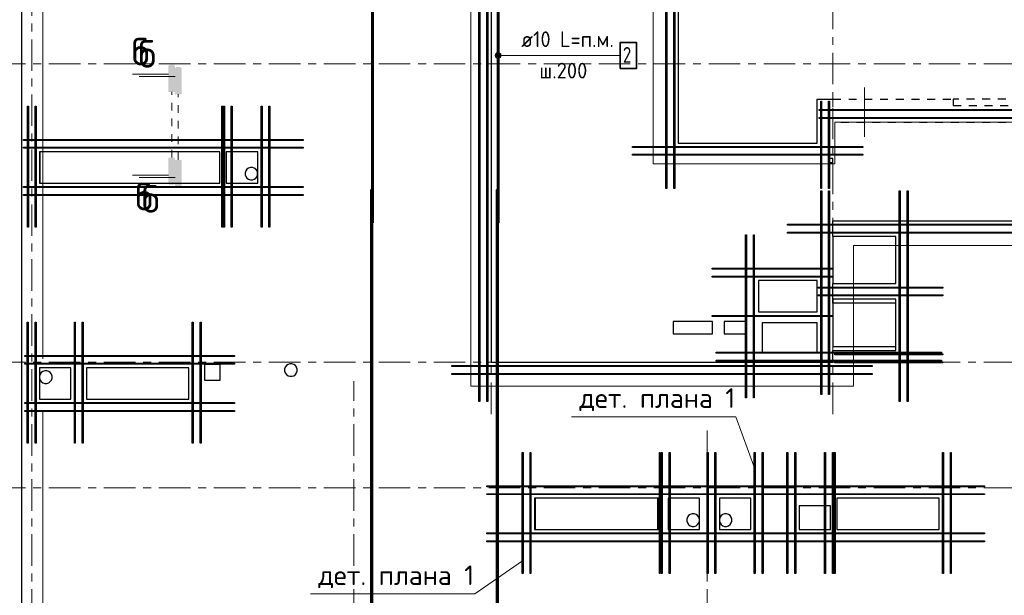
# Model space of a CAD drawing. Header units: metres. Extents: x -38 to 100, y -15 to 21.
# Tile 29 of 246: x 33 to 45, y 6 to 13. Entities that reach past the tile are written whole.
import ezdxf

# ---------------------------------------------------------------- set-up
doc = ezdxf.new("R2010")
doc.units = ezdxf.units.M
for name, pattern in [('______11', [0.5, 0.4, -0.05, 0, -0.05]), ('______2', [0.0405, 0.03, -0.0105]), ('______3', [0.5, 0.4, -0.1]), ('______5', [1.1, 0.8, -0.1, 0.1, -0.1]), ('______9', [0.015, 0, -0.015])]:
    doc.linetypes.add(name, pattern=pattern)
for name, color, linetype, lineweight in [('XR$1$Осевая линия (1)', 7, '______5', 13), ('XR$5$Арм. стержнями верхней зоны', 180, 'Continuous', 35), ('XR$5$Арм.стержн. Доп. арматура', 180, 'Continuous', 35), ('XR$5$Балка (1)', 7, '______3', 13), ('XR$5$Общий слой (1)_1', 7, 'Continuous', 13), ('XR$5$Перекрытие (1)', 7, 'Continuous', 35), ('XR$5$Текст_ общее_1', 7, 'Continuous', 13), ('XR$7$Арм. стержнями верхней зоны', 180, 'Continuous', 35), ('XR$7$Арм.стержн. Доп. арматура', 180, 'Continuous', 35), ('XR$7$Общий слой (1)_1', 7, 'Continuous', 13), ('XR$7$Перекрытие (1)', 7, 'Continuous', 35), ('XR$7$Текст_ общее_1', 7, 'Continuous', 13)]:
    doc.layers.add(name, color=color, linetype=linetype, lineweight=lineweight)
doc.styles.add('ISOCPEUR', font='txt')

msp = doc.modelspace()

# ---------------------------------------------------------------- hatches: boundary and pattern name
at = {"linetype": 'Continuous', "lineweight": 25, "true_color": 0x000000, "transparency": 33554687}
for points in [[(34.5909, 12.7695), (34.5914, 12.772), (34.5922, 12.7744), (34.5934, 12.7767), (34.5948, 12.7789), (34.5965, 12.7808), (34.5984, 12.7825), (34.6005, 12.7839), (34.6028, 12.785), (34.6052, 12.7858), (34.6077, 12.7863), (34.6103, 12.7865), (34.6548, 12.7865), (34.6574, 12.7863), (34.6599, 12.7858), (34.6623, 12.785), (34.6646, 12.7839), (34.6667, 12.7825), (34.6686, 12.7808), (34.6703, 12.7789), (34.6717, 12.7767), (34.6729, 12.7744), (34.6737, 12.772), (34.6742, 12.7695), (34.6743, 12.767), (34.6743, 12.442), (34.5907, 12.442), (34.5907, 12.767)], [(34.6749, 12.7399), (34.6754, 12.7424), (34.6762, 12.7448), (34.6774, 12.7471), (34.6788, 12.7492), (34.6805, 12.7511), (34.6824, 12.7528), (34.6845, 12.7542), (34.6868, 12.7554), (34.6892, 12.7562), (34.6917, 12.7567), (34.6943, 12.7568), (34.7388, 12.7568), (34.7414, 12.7567), (34.7439, 12.7562), (34.7463, 12.7554), (34.7486, 12.7542), (34.7507, 12.7528), (34.7526, 12.7511), (34.7543, 12.7492), (34.7557, 12.7471), (34.7569, 12.7448), (34.7577, 12.7424), (34.7582, 12.7399), (34.7583, 12.7373), (34.7583, 12.4123), (34.6747, 12.4123), (34.6747, 12.7373)]]:
    msp.add_hatch(color=18, dxfattribs=at).paths.add_polyline_path(points, flags=16)
for points in [[(34.5909, 11.2765), (34.5914, 11.274), (34.5922, 11.2716), (34.5934, 11.2693), (34.5948, 11.2672), (34.5965, 11.2653), (34.5984, 11.2636), (34.6005, 11.2622), (34.6028, 11.261), (34.6052, 11.2602), (34.6077, 11.2597), (34.6103, 11.2595), (34.6548, 11.2595), (34.6574, 11.2597), (34.6599, 11.2602), (34.6623, 11.261), (34.6646, 11.2622), (34.6667, 11.2636), (34.6686, 11.2653), (34.6703, 11.2672), (34.6717, 11.2693), (34.6729, 11.2716), (34.6737, 11.274), (34.6742, 11.2765), (34.6743, 11.2791), (34.6743, 11.6041), (34.5907, 11.6041), (34.5907, 11.2791)], [(34.6749, 11.2469), (34.6754, 11.2444), (34.6762, 11.2419), (34.6774, 11.2396), (34.6788, 11.2375), (34.6805, 11.2356), (34.6824, 11.2339), (34.6845, 11.2325), (34.6868, 11.2314), (34.6892, 11.2305), (34.6917, 11.23), (34.6943, 11.2299), (34.7388, 11.2299), (34.7414, 11.23), (34.7439, 11.2305), (34.7463, 11.2314), (34.7486, 11.2325), (34.7507, 11.2339), (34.7526, 11.2356), (34.7543, 11.2375), (34.7557, 11.2396), (34.7569, 11.2419), (34.7577, 11.2444), (34.7582, 11.2469), (34.7583, 11.2494), (34.7583, 11.5744), (34.6747, 11.5744), (34.6747, 11.2494)]]:
    msp.add_hatch(color=18, dxfattribs=at).paths.add_polyline_path(points)
at = {"layer": 'XR$5$Арм. стержнями верхней зоны', "linetype": 'Continuous', "lineweight": 13, "transparency": 33554687}
for points in [[(38.7553, 12.8868), (38.7553, 12.9243), (38.75, 12.9056)], [(38.7687, 12.8733), (38.7687, 12.9378), (38.7553, 12.9243)], [(38.7687, 12.8733), (38.7553, 12.9243), (38.7553, 12.8868)], [(38.7875, 12.8681), (38.7875, 12.9431), (38.7687, 12.9378)], [(38.7875, 12.8681), (38.7687, 12.9378), (38.7687, 12.8733)], [(38.8062, 12.8733), (38.8062, 12.9378), (38.7875, 12.9431)], [(38.8062, 12.8733), (38.7875, 12.9431), (38.7875, 12.8681)], [(38.8197, 12.8868), (38.8197, 12.9243), (38.8062, 12.9378)], [(38.8197, 12.8868), (38.8062, 12.9378), (38.8062, 12.8733)], [(38.8197, 12.9243), (38.8197, 12.8868), (38.825, 12.9056)]]:
    msp.add_hatch(color=7, dxfattribs=at).paths.add_polyline_path(points)

# ---------------------------------------------------------------- linework, layer by layer
at = {"color": 7, "linetype": 'Continuous', "lineweight": 13, "transparency": 33554687}
for p, q in [((34.5907, 12.665), (34.134, 12.665)), ((34.6747, 12.6353), (34.218, 12.6353)), ((34.5907, 11.3811), (34.134, 11.3811)), ((34.6747, 11.3514), (34.218, 11.3514))]:
    msp.add_line(p, q, dxfattribs=at)
at = {"color": 7, "linetype": '______9', "lineweight": 13, "transparency": 33554687}
for p, q in [((34.6325, 11.6041), (34.6325, 12.442)), ((34.7165, 11.5744), (34.7165, 12.4123))]:
    msp.add_line(p, q, dxfattribs=at)
at = {"color": 52, "linetype": 'Continuous', "lineweight": 13, "transparency": 33554687}
for p, q in [((43.4499, 12.4994), (43.4499, 11.9194)), ((43.4499, 12.4494), (43.4499, 11.8694))]:
    msp.add_line(p, q, dxfattribs=at)
at = {"layer": 'XR$1$Осевая линия (1)', "color": 253, "linetype": '______11', "lineweight": 13, "true_color": 0xa0a0a0, "transparency": 33554687}
for p, q in [((32.85, -3.39), (32.85, 19.78)), ((38.7, 8.34), (38.7, 19.78)), ((43.05, 8.34), (43.05, 19.78)), ((-2.63, 12.8), (62.6, 12.8)), ((-2.63, 9), (62.6, 9)), ((36.95, -3.39), (36.95, 8.76)), ((41.45, -3.39), (41.45, 8.13)), ((-2.63, 7.4), (62.6, 7.4))]:
    msp.add_line(p, q, dxfattribs=at)
at = {"layer": 'XR$5$Арм. стержнями верхней зоны', "color": 7, "linetype": 'Continuous', "lineweight": 13, "transparency": 33554687}
for p, q in [((38.7875, 12.9431), (38.7875, 12.9431)), ((38.75, 12.9056), (38.75, 12.9056)), ((39.0623, 12.9056), (38.7875, 12.9056)), ((38.7875, 12.8681), (38.7875, 12.8681)), ((38.825, 12.9056), (38.825, 12.9056)), ((39.0623, 12.9056), (40.3423, 12.9056))]:
    msp.add_line(p, q, dxfattribs=at)
at = {"layer": 'XR$5$Арм. стержнями верхней зоны', "color": 4, "linetype": 'Continuous', "lineweight": 50, "transparency": 33554687}
for points in [[(38.7925, 16.6252), (38.7925, 10.7752), (38.7825, 10.7752), (38.7825, 16.6252), (38.7925, 16.6252)], [(38.7825, 11.1952), (38.7825, -0.2248), (38.7725, -0.2248), (38.7725, 11.1952), (38.7825, 11.1952)]]:
    msp.add_lwpolyline(points, dxfattribs=at)
at = {"layer": 'XR$5$Арм. стержнями верхней зоны', "color": 7, "linetype": 'Continuous', "lineweight": 35, "transparency": 33554687}
msp.add_lwpolyline([(40.3423, 12.7389), (40.5489, 12.7389), (40.5489, 13.0722), (40.3423, 13.0722), (40.3423, 12.7389)], dxfattribs=at)
at = {"layer": 'XR$5$Арм. стержнями верхней зоны', "color": 7, "linetype": 'Continuous', "lineweight": 13, "transparency": 33554687}
msp.add_circle((38.7875, 12.9056), 0.0375, dxfattribs=at)
at = {"layer": 'XR$5$Арм.стержн. Доп. арматура', "color": 34, "linetype": 'Continuous', "lineweight": 25, "transparency": 33554687}
for points in [[(40.9241, 11.2103), (40.924, 16.6252), (40.936, 16.6252), (40.9361, 11.2103), (40.9241, 11.2103)], [(40.9241, 11.2103), (40.924, 16.6252), (40.936, 16.6252), (40.9361, 11.2103), (40.9241, 11.2103)], [(41.0241, 11.2103), (41.024, 16.6252), (41.036, 16.6252), (41.0361, 11.2103), (41.0241, 11.2103)], [(41.0241, 11.2103), (41.024, 16.6252), (41.036, 16.6252), (41.0361, 11.2103), (41.0241, 11.2103)], [(42.9056, 12.3253), (42.9057, 11.2103), (42.8937, 11.2103), (42.8936, 12.3253), (42.9056, 12.3253)], [(42.9056, 12.3253), (42.9057, 11.2103), (42.8937, 11.2103), (42.8936, 12.3253), (42.9056, 12.3253)], [(43.0056, 12.3253), (43.0057, 11.2103), (42.9937, 11.2103), (42.9936, 12.3253), (43.0056, 12.3253)], [(43.0056, 12.3253), (43.0057, 11.2103), (42.9937, 11.2103), (42.9936, 12.3253), (43.0056, 12.3253)], [(32.796, 10.7202), (32.7959, 12.2602), (32.8079, 12.2602), (32.808, 10.7202), (32.796, 10.7202)], [(32.796, 10.7202), (32.7959, 12.2602), (32.8079, 12.2602), (32.808, 10.7202), (32.796, 10.7202)], [(32.896, 10.7202), (32.8959, 12.2602), (32.9079, 12.2602), (32.908, 10.7202), (32.896, 10.7202)], [(32.896, 10.7202), (32.8959, 12.2602), (32.9079, 12.2602), (32.908, 10.7202), (32.896, 10.7202)], [(35.2709, 10.7202), (35.2709, 12.2602), (35.2829, 12.2602), (35.2829, 10.7202), (35.2709, 10.7202)], [(35.2709, 10.7202), (35.2709, 12.2602), (35.2829, 12.2602), (35.2829, 10.7202), (35.2709, 10.7202)], [(35.7709, 10.7202), (35.7709, 12.2602), (35.7829, 12.2602), (35.7829, 10.7202), (35.7709, 10.7202)], [(35.7709, 10.7202), (35.7709, 12.2602), (35.7829, 12.2602), (35.7829, 10.7202), (35.7709, 10.7202)], [(35.8709, 10.7202), (35.8709, 12.2602), (35.8829, 12.2602), (35.8829, 10.7202), (35.8709, 10.7202)], [(35.8709, 10.7202), (35.8709, 12.2602), (35.8829, 12.2602), (35.8829, 10.7202), (35.8709, 10.7202)], [(46.23, 12.2043), (42.875, 12.2042), (42.875, 12.2162), (46.23, 12.2163), (46.23, 12.2043)], [(46.23, 12.2043), (42.875, 12.2043), (42.875, 12.2163), (46.23, 12.2163), (46.23, 12.2043)], [(46.23, 12.1043), (42.875, 12.1042), (42.875, 12.1162), (46.23, 12.1163), (46.23, 12.1043)], [(46.23, 12.1043), (42.875, 12.1043), (42.875, 12.1163), (46.23, 12.1163), (46.23, 12.1043)], [(32.745, 11.8362), (36.3069, 11.8362), (36.3069, 11.8242), (32.745, 11.8242), (32.745, 11.8362)], [(32.745, 11.8362), (36.3069, 11.8362), (36.3069, 11.8242), (32.745, 11.8242), (32.745, 11.8362)], [(32.745, 11.7362), (36.3069, 11.7362), (36.3069, 11.7242), (32.745, 11.7242), (32.745, 11.7362)], [(32.745, 11.7362), (36.3069, 11.7362), (36.3069, 11.7242), (32.745, 11.7242), (32.745, 11.7362)], [(40.4997, 11.7467), (43.43, 11.7466), (43.43, 11.7346), (40.4997, 11.7347), (40.4997, 11.7467)], [(40.4997, 11.7467), (43.43, 11.7466), (43.43, 11.7346), (40.4997, 11.7347), (40.4997, 11.7467)], [(40.4997, 11.6467), (43.43, 11.6466), (43.43, 11.6346), (40.4997, 11.6347), (40.4997, 11.6467)], [(40.4997, 11.6467), (43.43, 11.6466), (43.43, 11.6346), (40.4997, 11.6347), (40.4997, 11.6467)], [(32.745, 11.2363), (36.3069, 11.2363), (36.3069, 11.2243), (32.745, 11.2243), (32.745, 11.2363)], [(32.745, 11.2363), (36.3069, 11.2363), (36.3069, 11.2243), (32.745, 11.2243), (32.745, 11.2363)], [(42.8944, 8.5906), (42.8944, 11.1805), (42.9064, 11.1805), (42.9064, 8.5906), (42.8944, 8.5906)], [(42.8944, 8.5906), (42.8944, 11.1805), (42.9064, 11.1805), (42.9064, 8.5906), (42.8944, 8.5906)], [(42.9944, 8.5906), (42.9944, 11.1805), (43.0064, 11.1805), (43.0064, 8.5906), (42.9944, 8.5906)], [(42.9944, 8.5906), (42.9944, 11.1805), (43.0064, 11.1805), (43.0064, 8.5906), (42.9944, 8.5906)], [(43.8936, 8.5906), (43.8936, 11.1805), (43.9056, 11.1805), (43.9056, 8.5906), (43.8936, 8.5906)], [(43.8936, 8.5906), (43.8936, 11.1805), (43.9056, 11.1805), (43.9056, 8.5906), (43.8936, 8.5906)], [(43.9936, 8.5906), (43.9936, 11.1805), (44.0056, 11.1805), (44.0056, 8.5906), (43.9936, 8.5906)], [(43.9936, 8.5906), (43.9936, 11.1805), (44.0056, 11.1805), (44.0056, 8.5906), (43.9936, 8.5906)], [(32.745, 11.1363), (36.3069, 11.1363), (36.3069, 11.1243), (32.745, 11.1243), (32.745, 11.1363)], [(32.745, 11.1363), (36.3069, 11.1363), (36.3069, 11.1243), (32.745, 11.1243), (32.745, 11.1363)], [(44.43, 10.7445), (42.47, 10.7445), (42.47, 10.7565), (44.43, 10.7565), (44.43, 10.7445)], [(44.43, 10.7445), (42.47, 10.7445), (42.47, 10.7565), (44.43, 10.7565), (44.43, 10.7445)], [(44.43, 10.6445), (42.47, 10.6445), (42.47, 10.6565), (44.43, 10.6565), (44.43, 10.6445)], [(44.43, 10.6445), (42.47, 10.6445), (42.47, 10.6565), (44.43, 10.6565), (44.43, 10.6445)], [(41.9366, 8.5451), (41.9366, 10.6201), (41.9486, 10.6201), (41.9486, 8.5451), (41.9366, 8.5451)], [(41.9366, 8.5451), (41.9366, 10.6201), (41.9486, 10.6201), (41.9486, 8.5451), (41.9366, 8.5451)], [(42.0366, 8.5451), (42.0366, 10.6201), (42.0486, 10.6201), (42.0486, 8.5451), (42.0366, 8.5451)], [(42.0366, 8.5451), (42.0366, 10.6201), (42.0486, 10.6201), (42.0486, 8.5451), (42.0366, 8.5451)], [(43.0425, 10.184), (41.5125, 10.1841), (41.5125, 10.1961), (43.0425, 10.196), (43.0425, 10.184)], [(43.0425, 10.184), (41.5125, 10.1841), (41.5125, 10.1961), (43.0425, 10.196), (43.0425, 10.184)], [(43.0425, 10.084), (41.5125, 10.0841), (41.5125, 10.0961), (43.0425, 10.096), (43.0425, 10.084)], [(43.0425, 10.084), (41.5125, 10.0841), (41.5125, 10.0961), (43.0425, 10.096), (43.0425, 10.084)], [(44.43, 9.9447), (42.86, 9.9446), (42.86, 9.9566), (44.43, 9.9567), (44.43, 9.9447)], [(44.43, 9.9447), (42.86, 9.9446), (42.86, 9.9566), (44.43, 9.9567), (44.43, 9.9447)], [(44.43, 9.8447), (42.86, 9.8446), (42.86, 9.8566), (44.43, 9.8567), (44.43, 9.8447)], [(44.43, 9.8447), (42.86, 9.8446), (42.86, 9.8566), (44.43, 9.8567), (44.43, 9.8447)], [(43.0425, 9.5836), (41.5125, 9.5836), (41.5125, 9.5956), (43.0425, 9.5956), (43.0425, 9.5836)], [(43.0425, 9.5836), (41.5125, 9.5836), (41.5125, 9.5956), (43.0425, 9.5956), (43.0425, 9.5836)], [(32.7941, 7.9702), (32.7941, 9.5102), (32.8061, 9.5102), (32.8061, 7.9702), (32.7941, 7.9702)], [(32.7941, 7.9702), (32.7941, 9.5102), (32.8061, 9.5102), (32.8061, 7.9702), (32.7941, 7.9702)], [(32.8941, 7.9702), (32.8941, 9.5102), (32.9061, 9.5102), (32.9061, 7.9702), (32.8941, 7.9702)], [(32.8941, 7.9702), (32.8941, 9.5102), (32.9061, 9.5102), (32.9061, 7.9702), (32.8941, 7.9702)], [(33.3938, 7.9702), (33.3938, 9.5102), (33.4058, 9.5102), (33.4058, 7.9702), (33.3938, 7.9702)], [(33.3938, 7.9702), (33.3938, 9.5102), (33.4058, 9.5102), (33.4058, 7.9702), (33.3938, 7.9702)], [(33.4938, 7.9702), (33.4938, 9.5102), (33.5058, 9.5102), (33.5058, 7.9702), (33.4938, 7.9702)], [(33.4938, 7.9702), (33.4938, 9.5102), (33.5058, 9.5102), (33.5058, 7.9702), (33.4938, 7.9702)], [(34.8939, 7.9702), (34.8939, 9.5102), (34.9059, 9.5102), (34.9059, 7.9702), (34.8939, 7.9702)], [(34.8939, 7.9702), (34.8939, 9.5102), (34.9059, 9.5102), (34.9059, 7.9702), (34.8939, 7.9702)], [(34.9939, 7.9702), (34.9939, 9.5102), (35.0059, 9.5102), (35.0059, 7.9702), (34.9939, 7.9702)], [(34.9939, 7.9702), (34.9939, 9.5102), (35.0059, 9.5102), (35.0059, 7.9702), (34.9939, 7.9702)], [(32.765, 9.0862), (35.43, 9.0862), (35.43, 9.0742), (32.765, 9.0742), (32.765, 9.0862)], [(32.765, 9.0862), (35.43, 9.0862), (35.43, 9.0742), (32.765, 9.0742), (32.765, 9.0862)], [(44.43, 9.1146), (41.5644, 9.1146), (41.5644, 9.1266), (44.43, 9.1266), (44.43, 9.1146)], [(44.43, 9.1146), (41.5644, 9.1146), (41.5644, 9.1266), (44.43, 9.1266), (44.43, 9.1146)], [(44.43, 9.0146), (41.5644, 9.0146), (41.5644, 9.0266), (44.43, 9.0266), (44.43, 9.0146)], [(44.43, 9.0146), (41.5644, 9.0146), (41.5644, 9.0266), (44.43, 9.0266), (44.43, 9.0146)], [(32.765, 8.9862), (35.43, 8.9862), (35.43, 8.9742), (32.765, 8.9742), (32.765, 8.9862)], [(32.765, 8.9862), (35.43, 8.9862), (35.43, 8.9742), (32.765, 8.9742), (32.765, 8.9862)], [(32.765, 8.4863), (35.43, 8.4863), (35.43, 8.4743), (32.765, 8.4743), (32.765, 8.4863)], [(32.765, 8.4863), (35.43, 8.4863), (35.43, 8.4743), (32.765, 8.4743), (32.765, 8.4863)], [(32.765, 8.3863), (35.43, 8.3863), (35.43, 8.3743), (32.765, 8.3743), (32.765, 8.3863)], [(32.765, 8.3863), (35.43, 8.3863), (35.43, 8.3743), (32.765, 8.3743), (32.765, 8.3863)], [(39.094, 6.3102), (39.094, 7.8502), (39.106, 7.8502), (39.106, 6.3102), (39.094, 6.3102)], [(39.094, 6.3102), (39.094, 7.8502), (39.106, 7.8502), (39.106, 6.3102), (39.094, 6.3102)], [(39.194, 6.3102), (39.194, 7.8502), (39.206, 7.8502), (39.206, 6.3102), (39.194, 6.3102)], [(39.194, 6.3102), (39.194, 7.8502), (39.206, 7.8502), (39.206, 6.3102), (39.194, 6.3102)], [(40.8403, 6.3102), (40.8403, 7.8502), (40.8523, 7.8502), (40.8523, 6.3102), (40.8403, 6.3102)], [(40.8403, 6.3102), (40.8403, 7.8502), (40.8523, 7.8502), (40.8523, 6.3102), (40.8403, 6.3102)], [(41.4478, 6.3102), (41.4478, 7.8502), (41.4598, 7.8502), (41.4598, 6.3102), (41.4478, 6.3102)], [(41.4478, 6.3102), (41.4478, 7.8502), (41.4598, 7.8502), (41.4598, 6.3102), (41.4478, 6.3102)], [(41.5478, 6.3102), (41.5478, 7.8502), (41.5598, 7.8502), (41.5598, 6.3102), (41.5478, 6.3102)], [(41.5478, 6.3102), (41.5478, 7.8502), (41.5598, 7.8502), (41.5598, 6.3102), (41.5478, 6.3102)], [(42.0478, 6.3102), (42.0478, 7.8502), (42.0598, 7.8502), (42.0598, 6.3102), (42.0478, 6.3102)], [(42.0478, 6.3102), (42.0478, 7.8502), (42.0598, 7.8502), (42.0598, 6.3102), (42.0478, 6.3102)], [(42.1478, 6.3102), (42.1478, 7.8502), (42.1598, 7.8502), (42.1598, 6.3102), (42.1478, 6.3102)], [(42.1478, 6.3102), (42.1478, 7.8502), (42.1598, 7.8502), (42.1598, 6.3102), (42.1478, 6.3102)], [(42.4641, 6.3102), (42.4641, 7.8502), (42.4761, 7.8502), (42.4761, 6.3102), (42.4641, 6.3102)], [(42.4641, 6.3102), (42.4641, 7.8502), (42.4761, 7.8502), (42.4761, 6.3102), (42.4641, 6.3102)], [(42.5641, 6.3102), (42.5641, 7.8502), (42.5761, 7.8502), (42.5761, 6.3102), (42.5641, 6.3102)], [(42.5641, 6.3102), (42.5641, 7.8502), (42.5761, 7.8502), (42.5761, 6.3102), (42.5641, 6.3102)], [(43.0639, 6.3102), (43.0639, 7.8502), (43.0759, 7.8502), (43.0759, 6.3102), (43.0639, 6.3102)], [(43.0639, 6.3102), (43.0639, 7.8502), (43.0759, 7.8502), (43.0759, 6.3102), (43.0639, 6.3102)], [(44.4439, 6.3102), (44.4439, 7.8502), (44.4559, 7.8502), (44.4559, 6.3102), (44.4439, 6.3102)], [(44.4439, 6.3102), (44.4439, 7.8502), (44.4559, 7.8502), (44.4559, 6.3102), (44.4439, 6.3102)], [(44.5439, 6.3102), (44.5439, 7.8502), (44.5559, 7.8502), (44.5559, 6.3102), (44.5439, 6.3102)], [(44.5439, 6.3102), (44.5439, 7.8502), (44.5559, 7.8502), (44.5559, 6.3102), (44.5439, 6.3102)], [(38.6699, 7.4261), (44.98, 7.4262), (44.98, 7.4142), (38.6699, 7.4141), (38.6699, 7.4261)], [(38.6699, 7.4261), (44.98, 7.4262), (44.98, 7.4142), (38.6699, 7.4141), (38.6699, 7.4261)], [(38.6699, 7.3261), (44.98, 7.3262), (44.98, 7.3142), (38.6699, 7.3141), (38.6699, 7.3261)], [(38.6699, 7.3261), (44.98, 7.3262), (44.98, 7.3142), (38.6699, 7.3141), (38.6699, 7.3261)], [(38.6699, 6.8263), (42.5839, 6.8263), (42.5839, 6.8143), (38.6699, 6.8143), (38.6699, 6.8263)], [(38.6699, 6.8263), (42.5839, 6.8263), (42.5839, 6.8143), (38.6699, 6.8143), (38.6699, 6.8263)], [(42.04, 6.8264), (44.98, 6.8263), (44.98, 6.8143), (42.04, 6.8144), (42.04, 6.8264)], [(42.04, 6.8264), (44.98, 6.8263), (44.98, 6.8143), (42.04, 6.8144), (42.04, 6.8264)], [(38.6699, 6.7263), (42.5839, 6.7263), (42.5839, 6.7143), (38.6699, 6.7143), (38.6699, 6.7263)], [(38.6699, 6.7263), (42.5839, 6.7263), (42.5839, 6.7143), (38.6699, 6.7143), (38.6699, 6.7263)], [(42.04, 6.7264), (44.98, 6.7263), (44.98, 6.7143), (42.04, 6.7144), (42.04, 6.7264)], [(42.04, 6.7264), (44.98, 6.7263), (44.98, 6.7143), (42.04, 6.7144), (42.04, 6.7264)]]:
    msp.add_lwpolyline(points, dxfattribs=at)
at = {"layer": 'XR$5$Балка (1)', "color": 7, "linetype": '______2', "lineweight": 25, "transparency": 33554687}
for p, q in [((43.05, 12.3502), (44.58, 12.3502)), ((44.58, 12.3502), (44.58, 12.2702)), ((45.65, 12.3502), (44.58, 12.3502)), ((44.58, 12.2702), (45.65, 12.2702))]:
    msp.add_line(p, q, dxfattribs=at)
at = {"layer": 'XR$5$Общий слой (1)_1', "color": 7, "linetype": 'Continuous', "lineweight": 13, "transparency": 33554687}
for points in [[(61.5919, -0.2051), (61.5919, 16.4849), (45.9119, 16.4849), (45.9119, 12.0549), (43.0719, 12.0549), (43.0719, 11.5249), (40.7619, 11.5249), (40.7619, 16.3949), (32.9919, 16.3949), (32.9919, 9.0449)], [(32.9919, 8.3849), (32.9919, -0.0251), (61.8219, -0.0251)], [(42.0538, 7.6435), (41.8133, 8.3069), (39.7233, 8.3069)]]:
    msp.add_lwpolyline(points, dxfattribs=at)
at = {"layer": 'XR$5$Перекрытие (1)', "color": 7, "linetype": 'Continuous', "lineweight": 25, "transparency": 33554687}
for p, q in [((41.0797, 16.6502), (41.0797, 11.7903)), ((32.725, -0.2498), (32.725, 16.4002)), ((42.85, 11.7903), (42.85, 12.3502)), ((42.85, 12.3502), (43.05, 12.3502)), ((41.0797, 11.7903), (42.85, 11.7903)), ((32.952, 11.6802), (32.952, 11.2802)), ((35.247, 11.6802), (32.952, 11.6802)), ((35.247, 11.2802), (35.247, 11.6802)), ((35.3269, 11.6802), (35.3269, 11.2802)), ((35.7269, 11.6802), (35.3269, 11.6802)), ((35.7269, 11.2802), (35.7269, 11.6802)), ((43, 11.5937), (43, 11.5437)), ((43.05, 11.5937), (43, 11.5937)), ((43, 11.5437), (43.05, 11.5437)), ((43.05, 11.5437), (43.05, 11.5937)), ((32.952, 11.2802), (35.247, 11.2802)), ((35.3269, 11.2802), (35.7269, 11.2802)), ((43.05, 10.6006), (43.05, 10.0006)), ((43.85, 10.6006), (43.05, 10.6006)), ((43.85, 10.0006), (43.85, 10.6006)), ((42.1, 10.0398), (42.1, 9.6398)), ((42.85, 10.0398), (42.1, 10.0398)), ((42.85, 9.6398), (42.85, 10.0398)), ((43.05, 10.0006), (43.85, 10.0006)), ((43.05, 9.8018), (43.05, 9.2018)), ((43.85, 9.8018), (43.05, 9.8018)), ((43.85, 9.2018), (43.85, 9.8018)), ((42.1, 9.6398), (42.85, 9.6398)), ((41.0154, 9.5195), (41.0154, 9.3595)), ((41.5154, 9.5195), (41.0154, 9.5195)), ((41.5154, 9.3595), (41.5154, 9.5195)), ((41.6656, 9.5195), (41.6656, 9.3595)), ((41.9356, 9.5195), (41.6656, 9.5195)), ((41.9356, 9.3595), (41.9356, 9.5195)), ((42.1506, 9.4995), (42.1506, 9.1195)), ((42.8506, 9.4995), (42.1506, 9.4995)), ((42.8506, 9.1195), (42.8506, 9.4995)), ((41.0154, 9.3595), (41.5154, 9.3595)), ((41.6656, 9.3595), (41.9356, 9.3595)), ((43.05, 9.2018), (43.85, 9.2018)), ((42.1506, 9.1195), (42.8506, 9.1195)), ((32.95, 8.9302), (32.95, 8.5302)), ((33.35, 8.9302), (32.95, 8.9302)), ((33.35, 8.5302), (33.35, 8.9302)), ((33.55, 8.9302), (33.55, 8.5302)), ((34.85, 8.9302), (33.55, 8.9302)), ((34.85, 8.5302), (34.85, 8.9302)), ((35.05, 8.9702), (35.05, 8.7702)), ((35.25, 8.9702), (35.05, 8.9702)), ((35.25, 8.7702), (35.25, 8.9702)), ((35.05, 8.7702), (35.25, 8.7702)), ((32.95, 8.5302), (33.35, 8.5302)), ((33.55, 8.5302), (34.85, 8.5302)), ((39.26, 7.2702), (39.26, 6.8702)), ((40.83, 7.2702), (39.26, 7.2702)), ((40.83, 6.8702), (40.83, 7.2702)), ((40.9501, 7.2702), (40.9501, 6.8702)), ((41.3501, 7.2702), (40.9501, 7.2702)), ((41.3501, 6.8702), (41.3501, 7.2702)), ((41.6039, 7.2702), (41.6039, 6.8702)), ((42.0039, 7.2702), (41.6039, 7.2702)), ((42.0039, 6.8702), (42.0039, 7.2702)), ((43.1, 7.2702), (43.1, 6.8702)), ((44.4, 7.2702), (43.1, 7.2702)), ((44.4, 6.8702), (44.4, 7.2702)), ((42.62, 7.1702), (42.62, 6.8702)), ((43.02, 7.1702), (42.62, 7.1702)), ((43.02, 6.8702), (43.02, 7.1702)), ((39.26, 6.8702), (40.83, 6.8702)), ((40.9501, 6.8702), (41.3501, 6.8702)), ((41.6039, 6.8702), (42.0039, 6.8702)), ((42.62, 6.8702), (43.02, 6.8702)), ((43.1, 6.8702), (44.4, 6.8702))]:
    msp.add_line(p, q, dxfattribs=at)
at = {"layer": 'XR$5$Перекрытие (1)', "color": 7, "linetype": '______2', "lineweight": 18, "transparency": 33554687}
for p, q in [((43.05, 12.0502), (43.05, 12.3502)), ((45.65, 12.0502), (43.05, 12.0502))]:
    msp.add_line(p, q, dxfattribs=at)
at = {"layer": 'XR$7$Арм. стержнями верхней зоны', "color": 4, "linetype": 'Continuous', "lineweight": 50, "transparency": 33554687}
for points in [[(37.1925, 16.6252), (37.1925, 10.7752), (37.1825, 10.7752), (37.1825, 16.6252), (37.1925, 16.6252)], [(37.1825, 11.1952), (37.1825, -0.2248), (37.1725, -0.2248), (37.1725, 11.1952), (37.1825, 11.1952)]]:
    msp.add_lwpolyline(points, dxfattribs=at)
at = {"layer": 'XR$7$Арм.стержн. Доп. арматура', "color": 34, "linetype": 'Continuous', "lineweight": 25, "transparency": 33554687}
for points in [[(38.544, 8.5002), (38.5439, 16.6252), (38.5559, 16.6252), (38.556, 8.5002), (38.544, 8.5002)], [(38.544, 8.5002), (38.5439, 16.6252), (38.5559, 16.6252), (38.556, 8.5002), (38.544, 8.5002)], [(38.644, 8.5002), (38.6439, 16.6252), (38.6559, 16.6252), (38.656, 8.5002), (38.644, 8.5002)], [(38.644, 8.5002), (38.6439, 16.6252), (38.6559, 16.6252), (38.656, 8.5002), (38.644, 8.5002)], [(32.796, 10.7202), (32.7959, 12.2602), (32.8079, 12.2602), (32.808, 10.7202), (32.796, 10.7202)], [(32.796, 10.7202), (32.7959, 12.2602), (32.8079, 12.2602), (32.808, 10.7202), (32.796, 10.7202)], [(32.896, 10.7202), (32.8959, 12.2602), (32.9079, 12.2602), (32.908, 10.7202), (32.896, 10.7202)], [(32.896, 10.7202), (32.8959, 12.2602), (32.9079, 12.2602), (32.908, 10.7202), (32.896, 10.7202)], [(35.2909, 10.7202), (35.2909, 12.2602), (35.3029, 12.2602), (35.3029, 10.7202), (35.2909, 10.7202)], [(35.2909, 10.7202), (35.2909, 12.2602), (35.3029, 12.2602), (35.3029, 10.7202), (35.2909, 10.7202)], [(35.3909, 10.7202), (35.3909, 12.2602), (35.4029, 12.2602), (35.4029, 10.7202), (35.3909, 10.7202)], [(35.3909, 10.7202), (35.3909, 12.2602), (35.4029, 12.2602), (35.4029, 10.7202), (35.3909, 10.7202)], [(32.745, 11.8362), (35.827, 11.8362), (35.827, 11.8242), (32.745, 11.8242), (32.745, 11.8362)], [(32.745, 11.8362), (35.827, 11.8362), (35.827, 11.8242), (32.745, 11.8242), (32.745, 11.8362)], [(32.745, 11.7362), (35.827, 11.7362), (35.827, 11.7242), (32.745, 11.7242), (32.745, 11.7362)], [(32.745, 11.7362), (35.827, 11.7362), (35.827, 11.7242), (32.745, 11.7242), (32.745, 11.7362)], [(32.745, 11.2363), (35.827, 11.2363), (35.827, 11.2243), (32.745, 11.2243), (32.745, 11.2363)], [(32.745, 11.2363), (35.827, 11.2363), (35.827, 11.2243), (32.745, 11.2243), (32.745, 11.2363)], [(32.745, 11.1363), (35.827, 11.1363), (35.827, 11.1243), (32.745, 11.1243), (32.745, 11.1363)], [(32.745, 11.1363), (35.827, 11.1363), (35.827, 11.1243), (32.745, 11.1243), (32.745, 11.1363)], [(46.23, 10.7443), (43.07, 10.7443), (43.07, 10.7563), (46.23, 10.7563), (46.23, 10.7443)], [(46.23, 10.7443), (43.07, 10.7443), (43.07, 10.7563), (46.23, 10.7563), (46.23, 10.7443)], [(46.23, 10.6443), (43.07, 10.6443), (43.07, 10.6563), (46.23, 10.6563), (46.23, 10.6443)], [(46.23, 10.6443), (43.07, 10.6443), (43.07, 10.6563), (46.23, 10.6563), (46.23, 10.6443)], [(43.9064, 10.7753), (43.9063, 8.5002), (43.8943, 8.5002), (43.8944, 10.7753), (43.9064, 10.7753)], [(43.9064, 10.7753), (43.9063, 8.5002), (43.8943, 8.5002), (43.8944, 10.7753), (43.9064, 10.7753)], [(44.0064, 10.7753), (44.0063, 8.5002), (43.9943, 8.5002), (43.9944, 10.7753), (44.0064, 10.7753)], [(44.0064, 10.7753), (44.0063, 8.5002), (43.9943, 8.5002), (43.9944, 10.7753), (44.0064, 10.7753)], [(43.0753, 9.9562), (44.45, 9.9563), (44.45, 9.9443), (43.0753, 9.9442), (43.0753, 9.9562)], [(43.0753, 9.9562), (44.45, 9.9563), (44.45, 9.9443), (43.0753, 9.9442), (43.0753, 9.9562)], [(43.0753, 9.8562), (44.45, 9.8563), (44.45, 9.8443), (43.0753, 9.8442), (43.0753, 9.8562)], [(43.0753, 9.8562), (44.45, 9.8563), (44.45, 9.8443), (43.0753, 9.8442), (43.0753, 9.8562)], [(33.3938, 7.9702), (33.3938, 9.5102), (33.4058, 9.5102), (33.4058, 7.9702), (33.3938, 7.9702)], [(33.3938, 7.9702), (33.3938, 9.5102), (33.4058, 9.5102), (33.4058, 7.9702), (33.3938, 7.9702)], [(33.4938, 7.9702), (33.4938, 9.5102), (33.5058, 9.5102), (33.5058, 7.9702), (33.4938, 7.9702)], [(33.4938, 7.9702), (33.4938, 9.5102), (33.5058, 9.5102), (33.5058, 7.9702), (33.4938, 7.9702)], [(34.8939, 7.9702), (34.8939, 9.5102), (34.9059, 9.5102), (34.9059, 7.9702), (34.8939, 7.9702)], [(34.8939, 7.9702), (34.8939, 9.5102), (34.9059, 9.5102), (34.9059, 7.9702), (34.8939, 7.9702)], [(34.9939, 7.9702), (34.9939, 9.5102), (35.0059, 9.5102), (35.0059, 7.9702), (34.9939, 7.9702)], [(34.9939, 7.9702), (34.9939, 9.5102), (35.0059, 9.5102), (35.0059, 7.9702), (34.9939, 7.9702)], [(32.765, 9.0862), (35.43, 9.0862), (35.43, 9.0742), (32.765, 9.0742), (32.765, 9.0862)], [(32.765, 9.0862), (35.43, 9.0862), (35.43, 9.0742), (32.765, 9.0742), (32.765, 9.0862)], [(43.0753, 9.1062), (44.45, 9.1063), (44.45, 9.0943), (43.0753, 9.0942), (43.0753, 9.1062)], [(43.0753, 9.1062), (44.45, 9.1063), (44.45, 9.0943), (43.0753, 9.0942), (43.0753, 9.1062)], [(32.765, 8.9862), (35.43, 8.9862), (35.43, 8.9742), (32.765, 8.9742), (32.765, 8.9862)], [(32.765, 8.9862), (35.43, 8.9862), (35.43, 8.9742), (32.765, 8.9742), (32.765, 8.9862)], [(38.2, 8.9563), (43.55, 8.9562), (43.55, 8.9442), (38.2, 8.9443), (38.2, 8.9563)], [(38.2, 8.9563), (43.55, 8.9562), (43.55, 8.9442), (38.2, 8.9443), (38.2, 8.9563)], [(43.0753, 9.0062), (44.45, 9.0063), (44.45, 8.9943), (43.0753, 8.9942), (43.0753, 9.0062)], [(43.0753, 9.0062), (44.45, 9.0063), (44.45, 8.9943), (43.0753, 8.9942), (43.0753, 9.0062)], [(38.2, 8.8563), (43.55, 8.8562), (43.55, 8.8442), (38.2, 8.8443), (38.2, 8.8563)], [(38.2, 8.8563), (43.55, 8.8562), (43.55, 8.8442), (38.2, 8.8443), (38.2, 8.8563)], [(32.765, 8.4863), (35.43, 8.4863), (35.43, 8.4743), (32.765, 8.4743), (32.765, 8.4863)], [(32.765, 8.4863), (35.43, 8.4863), (35.43, 8.4743), (32.765, 8.4743), (32.765, 8.4863)], [(32.765, 8.3863), (35.43, 8.3863), (35.43, 8.3743), (32.765, 8.3743), (32.765, 8.3863)], [(32.765, 8.3863), (35.43, 8.3863), (35.43, 8.3743), (32.765, 8.3743), (32.765, 8.3863)], [(39.094, 6.3101), (39.094, 7.8501), (39.106, 7.8501), (39.106, 6.3101), (39.094, 6.3101)], [(39.094, 6.3101), (39.094, 7.8501), (39.106, 7.8501), (39.106, 6.3101), (39.094, 6.3101)], [(39.194, 6.3101), (39.194, 7.8501), (39.206, 7.8501), (39.206, 6.3101), (39.194, 6.3101)], [(39.194, 6.3101), (39.194, 7.8501), (39.206, 7.8501), (39.206, 6.3101), (39.194, 6.3101)], [(40.8639, 6.3102), (40.8639, 7.8502), (40.8759, 7.8502), (40.8759, 6.3102), (40.8639, 6.3102)], [(40.8639, 6.3102), (40.8639, 7.8502), (40.8759, 7.8502), (40.8759, 6.3102), (40.8639, 6.3102)], [(40.9639, 6.3102), (40.9639, 7.8502), (40.9759, 7.8502), (40.9759, 6.3102), (40.9639, 6.3102)], [(40.9639, 6.3102), (40.9639, 7.8502), (40.9759, 7.8502), (40.9759, 6.3102), (40.9639, 6.3102)], [(42.944, 6.3101), (42.944, 7.8501), (42.956, 7.8501), (42.956, 6.3101), (42.944, 6.3101)], [(42.944, 6.3101), (42.944, 7.8501), (42.956, 7.8501), (42.956, 6.3101), (42.944, 6.3101)], [(43.044, 6.3101), (43.044, 7.8501), (43.056, 7.8501), (43.056, 6.3101), (43.044, 6.3101)], [(43.044, 6.3101), (43.044, 7.8501), (43.056, 7.8501), (43.056, 6.3101), (43.044, 6.3101)], [(44.4439, 6.3102), (44.4439, 7.8502), (44.4559, 7.8502), (44.4559, 6.3102), (44.4439, 6.3102)], [(44.4439, 6.3102), (44.4439, 7.8502), (44.4559, 7.8502), (44.4559, 6.3102), (44.4439, 6.3102)], [(44.5439, 6.3102), (44.5439, 7.8502), (44.5559, 7.8502), (44.5559, 6.3102), (44.5439, 6.3102)], [(44.5439, 6.3102), (44.5439, 7.8502), (44.5559, 7.8502), (44.5559, 6.3102), (44.5439, 6.3102)], [(38.6452, 7.4261), (41.4, 7.4262), (41.4, 7.4142), (38.6452, 7.4141), (38.6452, 7.4261)], [(38.6452, 7.4261), (41.4, 7.4262), (41.4, 7.4142), (38.6452, 7.4141), (38.6452, 7.4261)], [(42.4952, 7.4261), (44.98, 7.4262), (44.98, 7.4142), (42.4952, 7.4141), (42.4952, 7.4261)], [(42.4952, 7.4261), (44.98, 7.4262), (44.98, 7.4142), (42.4952, 7.4141), (42.4952, 7.4261)], [(38.6452, 7.3261), (41.4, 7.3262), (41.4, 7.3142), (38.6452, 7.3141), (38.6452, 7.3261)], [(38.6452, 7.3261), (41.4, 7.3262), (41.4, 7.3142), (38.6452, 7.3141), (38.6452, 7.3261)], [(42.4952, 7.3261), (44.98, 7.3262), (44.98, 7.3142), (42.4952, 7.3141), (42.4952, 7.3261)], [(42.4952, 7.3261), (44.98, 7.3262), (44.98, 7.3142), (42.4952, 7.3141), (42.4952, 7.3261)], [(38.6452, 6.8263), (41.4, 6.8263), (41.4, 6.8143), (38.6452, 6.8143), (38.6452, 6.8263)], [(38.6452, 6.8263), (41.4, 6.8263), (41.4, 6.8143), (38.6452, 6.8143), (38.6452, 6.8263)], [(42.4952, 6.8263), (44.98, 6.8263), (44.98, 6.8143), (42.4952, 6.8143), (42.4952, 6.8263)], [(42.4952, 6.8263), (44.98, 6.8263), (44.98, 6.8143), (42.4952, 6.8143), (42.4952, 6.8263)], [(38.6452, 6.7263), (41.4, 6.7263), (41.4, 6.7143), (38.6452, 6.7143), (38.6452, 6.7263)], [(38.6452, 6.7263), (41.4, 6.7263), (41.4, 6.7143), (38.6452, 6.7143), (38.6452, 6.7263)], [(42.4952, 6.7263), (44.98, 6.7263), (44.98, 6.7143), (42.4952, 6.7143), (42.4952, 6.7263)], [(42.4952, 6.7263), (44.98, 6.7263), (44.98, 6.7143), (42.4952, 6.7143), (42.4952, 6.7263)]]:
    msp.add_lwpolyline(points, dxfattribs=at)
at = {"layer": 'XR$7$Общий слой (1)_1', "color": 7, "linetype": 'Continuous', "lineweight": 13, "transparency": 33554687}
for points in [[(61.5919, -0.2051), (61.5919, 16.4849), (45.9119, 16.4849), (45.9119, 10.4849), (43.3119, 10.4849), (43.3119, 8.6949), (38.4419, 8.6949), (38.4419, 16.3949), (32.9919, 16.3949), (32.9919, 9.0449)], [(32.9919, 8.3849), (32.9919, -0.0251), (61.8219, -0.0251)], [(39.1, 6.47), (38.4895, 6.0519), (36.3995, 6.0519)]]:
    msp.add_lwpolyline(points, dxfattribs=at)
at = {"layer": 'XR$7$Перекрытие (1)', "color": 7, "linetype": 'Continuous', "lineweight": 25, "transparency": 33554687}
for p, q in [((32.725, -0.2498), (32.725, 16.4002)), ((38.7, 16.4002), (38.7, 9.0002)), ((32.95, 11.6802), (32.9501, 11.2802)), ((35.2469, 11.6802), (32.95, 11.6802)), ((35.247, 11.2802), (35.2469, 11.6802)), ((35.575, 11.4369), (35.5672, 11.4129)), ((35.5672, 11.4129), (35.5672, 11.3876)), ((35.5898, 11.4573), (35.575, 11.4369)), ((35.6102, 11.4721), (35.5898, 11.4573)), ((35.6342, 11.4799), (35.6102, 11.4721)), ((35.6595, 11.4799), (35.6342, 11.4799)), ((35.6835, 11.4721), (35.6595, 11.4799)), ((35.7039, 11.4573), (35.6835, 11.4721)), ((35.7187, 11.4369), (35.7039, 11.4573)), ((35.7265, 11.4129), (35.7187, 11.4369)), ((35.7265, 11.3876), (35.7265, 11.4129)), ((32.9501, 11.2802), (35.247, 11.2802)), ((35.5672, 11.3876), (35.575, 11.3636)), ((35.575, 11.3636), (35.5898, 11.3432)), ((35.5898, 11.3432), (35.6102, 11.3284)), ((35.6102, 11.3284), (35.6342, 11.3206)), ((35.6342, 11.3206), (35.6595, 11.3206)), ((35.6595, 11.3206), (35.6835, 11.3284)), ((35.6835, 11.3284), (35.7039, 11.3432)), ((35.7039, 11.3432), (35.7187, 11.3636)), ((35.7187, 11.3636), (35.7265, 11.3876)), ((43.05, 10.6006), (43.05, 10.8006)), ((43.05, 10.8006), (45.65, 10.8006)), ((43.85, 10.6006), (43.05, 10.6006)), ((43.85, 10.0006), (43.85, 10.6006)), ((43.05, 9.7506), (43.05, 10.0006)), ((43.05, 10.0006), (43.85, 10.0006)), ((43.85, 9.7506), (43.05, 9.7506)), ((43.85, 9.1506), (43.85, 9.7506)), ((43.05, 9.0002), (43.05, 9.1506)), ((43.05, 9.1506), (43.85, 9.1506)), ((34.8499, 8.9302), (33.5499, 8.93)), ((33.5499, 8.93), (33.55, 8.53)), ((34.85, 8.5302), (34.8499, 8.9302)), ((36.0782, 8.9369), (36.0704, 8.9129)), ((36.0704, 8.9129), (36.0704, 8.8876)), ((36.0931, 8.9573), (36.0782, 8.9369)), ((36.1135, 8.9721), (36.0931, 8.9573)), ((36.1375, 8.9799), (36.1135, 8.9721)), ((36.1627, 8.9799), (36.1375, 8.9799)), ((36.1867, 8.9721), (36.1627, 8.9799)), ((36.2071, 8.9573), (36.1867, 8.9721)), ((36.222, 8.9369), (36.2071, 8.9573)), ((36.2298, 8.9129), (36.222, 8.9369)), ((36.2298, 8.8876), (36.2298, 8.9129)), ((38.7, 9.0002), (43.05, 9.0002)), ((32.9581, 8.8469), (32.9503, 8.8229)), ((32.9503, 8.8229), (32.9503, 8.7976)), ((32.9503, 8.7976), (32.9581, 8.7736)), ((32.973, 8.8673), (32.9581, 8.8469)), ((32.9581, 8.7736), (32.973, 8.7532)), ((32.9934, 8.8821), (32.973, 8.8673)), ((33.0174, 8.8899), (32.9934, 8.8821)), ((33.0426, 8.8899), (33.0174, 8.8899)), ((33.0666, 8.8821), (33.0426, 8.8899)), ((33.087, 8.8673), (33.0666, 8.8821)), ((33.1019, 8.8469), (33.087, 8.8673)), ((33.087, 8.7532), (33.1019, 8.7736)), ((33.1097, 8.8229), (33.1019, 8.8469)), ((33.1019, 8.7736), (33.1097, 8.7976)), ((33.1097, 8.7976), (33.1097, 8.8229)), ((36.0704, 8.8876), (36.0782, 8.8636)), ((36.0782, 8.8636), (36.0931, 8.8432)), ((36.0931, 8.8432), (36.1135, 8.8284)), ((36.1135, 8.8284), (36.1375, 8.8206)), ((36.1375, 8.8206), (36.1627, 8.8206)), ((36.1627, 8.8206), (36.1867, 8.8284)), ((36.1867, 8.8284), (36.2071, 8.8432)), ((36.2071, 8.8432), (36.222, 8.8636)), ((36.222, 8.8636), (36.2298, 8.8876)), ((32.973, 8.7532), (32.9934, 8.7384)), ((32.9934, 8.7384), (33.0174, 8.7306)), ((33.0174, 8.7306), (33.0426, 8.7306)), ((33.0426, 8.7306), (33.0666, 8.7384)), ((33.0666, 8.7384), (33.087, 8.7532)), ((33.55, 8.53), (34.85, 8.5302)), ((40.8199, 7.2702), (39.2499, 7.27)), ((39.2499, 7.27), (39.25, 6.87)), ((40.82, 6.8702), (40.8199, 7.2702)), ((44.3999, 7.2702), (43.0999, 7.27)), ((43.0999, 7.27), (43.1, 6.87)), ((44.4, 6.8702), (44.3999, 7.2702)), ((41.1981, 7.0269), (41.1903, 7.0029)), ((41.213, 7.0473), (41.1981, 7.0269)), ((41.2334, 7.0621), (41.213, 7.0473)), ((41.2574, 7.0699), (41.2334, 7.0621)), ((41.2826, 7.0699), (41.2574, 7.0699)), ((41.3066, 7.0621), (41.2826, 7.0699)), ((41.327, 7.0473), (41.3066, 7.0621)), ((41.3419, 7.0269), (41.327, 7.0473)), ((41.3497, 7.0029), (41.3419, 7.0269)), ((41.612, 7.0269), (41.6042, 7.0029)), ((41.6268, 7.0473), (41.612, 7.0269)), ((41.6472, 7.0621), (41.6268, 7.0473)), ((41.6712, 7.0699), (41.6472, 7.0621)), ((41.6965, 7.0699), (41.6712, 7.0699)), ((41.7205, 7.0621), (41.6965, 7.0699)), ((41.7409, 7.0473), (41.7205, 7.0621)), ((41.7557, 7.0269), (41.7409, 7.0473)), ((41.7635, 7.0029), (41.7557, 7.0269)), ((41.1903, 7.0029), (41.1903, 6.9776)), ((41.1903, 6.9776), (41.1981, 6.9536)), ((41.1981, 6.9536), (41.213, 6.9332)), ((41.213, 6.9332), (41.2334, 6.9184)), ((41.2334, 6.9184), (41.2574, 6.9106)), ((41.2574, 6.9106), (41.2826, 6.9106)), ((41.2826, 6.9106), (41.3066, 6.9184)), ((41.3066, 6.9184), (41.327, 6.9332)), ((41.327, 6.9332), (41.3419, 6.9536)), ((41.3419, 6.9536), (41.3497, 6.9776)), ((41.3497, 6.9776), (41.3497, 7.0029)), ((41.6042, 7.0029), (41.6042, 6.9776)), ((41.6042, 6.9776), (41.612, 6.9536)), ((41.612, 6.9536), (41.6268, 6.9332)), ((41.6268, 6.9332), (41.6472, 6.9184)), ((41.6472, 6.9184), (41.6712, 6.9106)), ((41.6712, 6.9106), (41.6965, 6.9106)), ((41.6965, 6.9106), (41.7205, 6.9184)), ((41.7205, 6.9184), (41.7409, 6.9332)), ((41.7409, 6.9332), (41.7557, 6.9536)), ((41.7557, 6.9536), (41.7635, 6.9776)), ((41.7635, 6.9776), (41.7635, 7.0029)), ((39.25, 6.87), (40.82, 6.8702)), ((43.1, 6.87), (44.4, 6.8702))]:
    msp.add_line(p, q, dxfattribs=at)

# ---------------------------------------------------------------- texts
at = {"color": 7, "linetype": 'Continuous', "lineweight": 13, "transparency": 33554687, "char_height": 0.35, "width": 0.381111, "attachment_point": 5, "style": 'ISOCPEUR'}
for insert in [(34.2367, 12.954), (34.3207, 12.9243), (34.2811, 11.1088), (34.3651, 11.0792)]:
    msp.add_mtext('\\A1;{\\fISOCPEUR|i0|b0;\\H0.350000;\\W1.000000;\\C7;б}\\P', dxfattribs=dict(at, insert=insert))
at = {"layer": 'XR$5$Арм. стержнями верхней зоны', "color": 7, "linetype": 'Continuous', "lineweight": 25, "transparency": 33554687, "char_height": 0.2, "attachment_point": 7, "style": 'ISOCPEUR'}
for s, insert, width in [('\\W0.94;ø10 L=п.м.', (39.0823, 13.0122), 1.333221), ('\\W0.78;2', (40.3756, 12.8122), 0.217605), ('\\W0.95;ш.200 ', (39.3123, 12.6122), 0.874664)]:
    msp.add_mtext(s, dxfattribs=dict(at, insert=insert, width=width))
at = {"layer": 'XR$5$Текст_ общее_1', "color": 7, "linetype": 'Continuous', "lineweight": 13, "transparency": 33554687, "insert": (40.8133, 8.5236), "char_height": 0.25, "width": 2.119048, "attachment_point": 5, "style": 'ISOCPEUR'}
msp.add_mtext('\\A1;{\\fISOCPEUR|i0|b0;\\H0.250000;\\W1.000000;\\C7;дет. плана 1}\\P', dxfattribs=at)
at = {"layer": 'XR$7$Текст_ общее_1', "color": 7, "linetype": 'Continuous', "lineweight": 13, "transparency": 33554687, "insert": (37.4895, 6.2686), "char_height": 0.25, "width": 2.119048, "attachment_point": 5, "style": 'ISOCPEUR'}
msp.add_mtext('\\A1;{\\fISOCPEUR|i0|b0;\\H0.250000;\\W1.000000;\\C7;дет. плана 1}\\P', dxfattribs=at)

doc.saveas('drawing.dxf')
